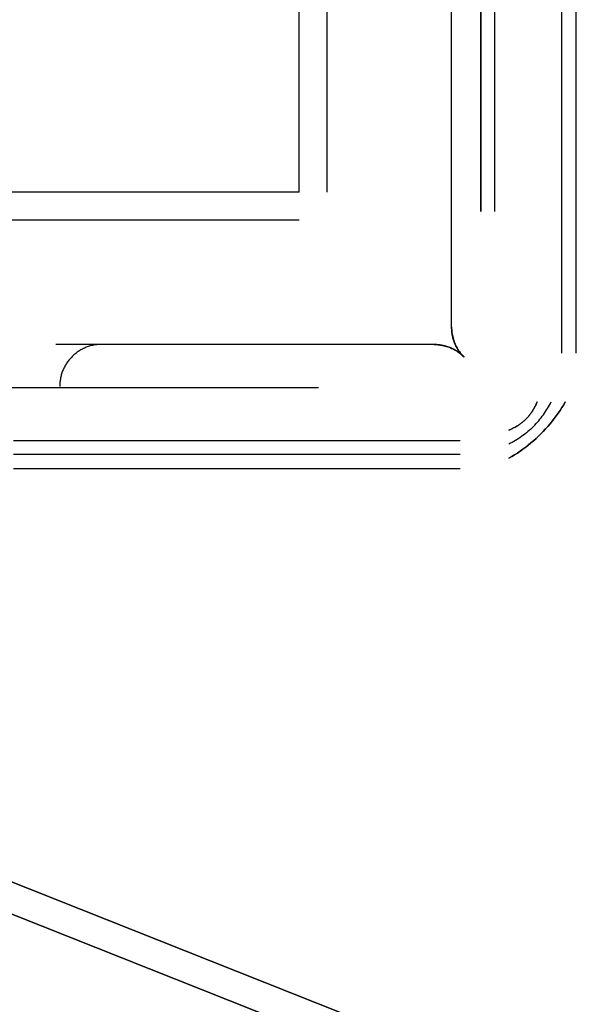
# Model space of a CAD drawing. Header units: millimetres. Extents: x -1690 to 192, y -898 to 54.
# Tile 152 of 256: x 77 to 103, y -835 to -788. Entities that reach past the tile are written whole.
import ezdxf

# ---------------------------------------------------------------- set-up
doc = ezdxf.new("R2010")
doc.units = ezdxf.units.MM
doc.header["$MEASUREMENT"] = 0
doc.layers.add('OVIDIO 186x93x72h', color=7, linetype='Continuous')

msp = doc.modelspace()

# ---------------------------------------------------------------- linework, layer by layer
at = {"layer": 'OVIDIO 186x93x72h'}
for points in [[(89.788, -795.991), (89.788, -422.092)], [(91.13, -795.991), (91.13, -422.092)], [(98.429, -733.67), (98.429, -796.919)], [(98.429, -796.919), (98.429, -733.67)], [(99.1, -796.919), (99.1, -733.67)], [(102.275, -803.656), (102.275, -782.419)], [(102.946, -782.419), (102.946, -803.656)], [(89.788, -795.991), (-749.111, -795.991)], [(89.788, -797.332), (-749.111, -797.332)], [(90.716, -805.303), (27.467, -805.303)], [(76.216, -807.807), (97.453, -807.807)], [(97.453, -808.478), (76.216, -808.478)], [(97.453, -809.149), (76.216, -809.149)]]:
    msp.add_lwpolyline(points, dxfattribs=at)
at = {"layer": 'OVIDIO 186x93x72h', "extrusion": (1, 0, 0)}
for points in [[(-796.919, 679.61), (-733.67, 679.61)], [(-733.67, 679.61), (-796.919, 679.61)], [(-803.656, 681.085), (-782.419, 681.085)], [(-792.38, 664.385), (-791.066, 667.013)], [(-796.822, 697.913), (-795.48, 697.242)], [(-801.483, 685.237), (-802.825, 685.908)], [(-802.825, 685.908), (-801.483, 685.237)], [(-804.954, 681.649), (-803.612, 680.978)], [(-804.632, 678.939), (-805.974, 679.61)], [(-805.974, 679.61), (-804.632, 678.939)], [(-808.649, 678.152), (-807.307, 680.835)], [(-807.307, 680.835), (-808.649, 678.152)], [(-807.807, 681.085), (-809.149, 678.402)], [(-807.807, 681.085), (-809.149, 678.402)], [(-809.149, 678.402), (-807.807, 681.085)]]:
    msp.add_lwpolyline(points, dxfattribs=at)
at = {"layer": 'OVIDIO 186x93x72h', "extrusion": (0.045678, -0.114881, 0.992329)}
for points in [[(-177.478, -631.044), (-177.478, -737.9)], [(-177.478, -737.9), (-177.478, -631.044)], [(-177.022, -737.9), (-177.022, -631.044)], [(-177.022, -631.044), (-177.022, -737.9)], [(-191.96, -724.153), (-191.96, -668.962)], [(-191.732, -723.936), (-191.732, -669.532)]]:
    msp.add_lwpolyline(points, dxfattribs=at)
at = {"layer": 'OVIDIO 186x93x72h', "extrusion": (-0.235702, 0.235702, 0.942809)}
for points in [[(479.016, 902.472), (479.016, 797.931)], [(482.991, 909.962), (482.991, 804.554)], [(498.412, 940.736), (498.412, 831.659)], [(497.463, 831.659), (497.463, 940.736)], [(500.309, 831.659), (500.309, 940.736)], [(501.258, 940.736), (501.258, 831.659)]]:
    msp.add_lwpolyline(points, dxfattribs=at)
at = {"layer": 'OVIDIO 186x93x72h', "extrusion": (0.276089, 0.12261, 0.953279)}
for points in [[(-765.226, 400.629), (-765.226, 428.176)], [(-765.131, 400.629), (-765.131, 427.656)]]:
    msp.add_lwpolyline(points, dxfattribs=at)
at = {"layer": 'OVIDIO 186x93x72h', "extrusion": (1, -2.56846e-05, 8.30777e-08)}
for points in [[(-784.414, 680.026), (-802.41, 680.084)], [(-802.41, 680.084), (-784.414, 680.026)], [(-802.41, 678.497), (-784.419, 678.439)], [(-784.419, 678.439), (-802.41, 678.497)]]:
    msp.add_lwpolyline(points, dxfattribs=at)
at = {"layer": 'OVIDIO 186x93x72h', "extrusion": (0, 1.53093e-05, 1)}
msp.add_lwpolyline([(97.04, -802.423), (97.041, -784.429)], dxfattribs=at)
at = {"layer": 'OVIDIO 186x93x72h', "extrusion": (0.894427, 0, 0.447214)}
for points in [[(-785.425, 603.888), (-786.017, 603.1), (-786.587, 602.294), (-787.133, 601.47), (-787.654, 600.63), (-788.149, 599.774), (-788.619, 598.905), (-789.062, 598.023), (-789.478, 597.129)], [(-789.478, 597.129), (-789.062, 598.023), (-788.619, 598.905), (-788.149, 599.774), (-787.654, 600.63), (-787.133, 601.47), (-786.587, 602.294), (-786.017, 603.1), (-785.425, 603.888)], [(-785.425, 603.888), (-786.017, 603.1), (-786.587, 602.294), (-787.133, 601.47), (-787.654, 600.63), (-788.149, 599.774), (-788.619, 598.905), (-789.062, 598.023), (-789.478, 597.129)], [(-789.478, 597.129), (-789.062, 598.023), (-788.619, 598.905), (-788.149, 599.774), (-787.654, 600.63), (-787.133, 601.47), (-786.587, 602.294), (-786.017, 603.1), (-785.425, 603.888)], [(-785.425, 603.888), (-786.017, 603.1), (-786.587, 602.294), (-787.133, 601.47), (-787.654, 600.63), (-788.149, 599.774), (-788.619, 598.905), (-789.062, 598.023), (-789.478, 597.129)], [(-801.483, 570.284), (-801.542, 570.146), (-801.598, 570.006), (-801.649, 569.863), (-801.696, 569.717), (-801.739, 569.57), (-801.778, 569.42), (-801.812, 569.269), (-801.842, 569.116), (-801.867, 568.961), (-801.887, 568.805), (-801.902, 568.648), (-801.913, 568.49), (-801.918, 568.332), (-801.918, 568.174), (-801.914, 568.015), (-801.904, 567.856), (-801.889, 567.698), (-801.869, 567.541), (-801.845, 567.384), (-801.815, 567.228), (-801.78, 567.074), (-801.741, 566.921), (-801.697, 566.771), (-801.649, 566.622), (-801.596, 566.475), (-801.539, 566.33), (-801.477, 566.189), (-801.412, 566.049), (-801.343, 565.913), (-801.27, 565.78), (-801.194, 565.65), (-801.114, 565.523), (-801.031, 565.398), (-800.943, 565.275), (-800.851, 565.155), (-800.755, 565.036), (-800.655, 564.919), (-800.55, 564.806), (-800.442, 564.694), (-800.329, 564.586), (-800.213, 564.481), (-800.093, 564.38), (-799.97, 564.281), (-799.843, 564.187), (-799.713, 564.096), (-799.581, 564.01), (-799.445, 563.927), (-799.306, 563.849), (-799.166, 563.776), (-799.023, 563.707), (-798.878, 563.642), (-798.731, 563.582), (-798.583, 563.527), (-798.433, 563.477), (-798.283, 563.432), (-798.132, 563.392), (-797.98, 563.356), (-797.827, 563.326), (-797.675, 563.3), (-797.523, 563.279), (-797.371, 563.263), (-797.219, 563.251), (-797.069, 563.245), (-796.919, 563.242)], [(-796.919, 563.242), (-797.069, 563.245), (-797.219, 563.251), (-797.371, 563.263), (-797.523, 563.279), (-797.675, 563.3), (-797.827, 563.326), (-797.98, 563.356), (-798.132, 563.392), (-798.283, 563.432), (-798.433, 563.477), (-798.583, 563.527), (-798.731, 563.582), (-798.878, 563.642), (-799.023, 563.707), (-799.166, 563.776), (-799.306, 563.849), (-799.445, 563.927), (-799.581, 564.01), (-799.713, 564.096), (-799.843, 564.187), (-799.97, 564.281), (-800.093, 564.38), (-800.213, 564.481), (-800.329, 564.586), (-800.442, 564.694), (-800.55, 564.806), (-800.655, 564.919), (-800.755, 565.036), (-800.851, 565.155), (-800.943, 565.275), (-801.031, 565.398), (-801.114, 565.523), (-801.194, 565.65), (-801.27, 565.78), (-801.343, 565.913), (-801.412, 566.049), (-801.477, 566.189), (-801.539, 566.33), (-801.596, 566.475), (-801.649, 566.622), (-801.697, 566.771), (-801.741, 566.921), (-801.78, 567.074), (-801.815, 567.228), (-801.845, 567.384), (-801.869, 567.541), (-801.889, 567.698), (-801.904, 567.856), (-801.914, 568.015), (-801.918, 568.174), (-801.918, 568.332), (-801.913, 568.49), (-801.902, 568.648), (-801.887, 568.805), (-801.867, 568.961), (-801.842, 569.116), (-801.812, 569.269), (-801.778, 569.42), (-801.739, 569.57), (-801.696, 569.717), (-801.649, 569.863), (-801.598, 570.006), (-801.542, 570.146), (-801.483, 570.284)], [(-796.919, 563.242), (-797.075, 563.245), (-797.232, 563.252), (-797.389, 563.265), (-797.546, 563.282), (-797.703, 563.304), (-797.86, 563.332), (-798.016, 563.364), (-798.171, 563.402), (-798.326, 563.444), (-798.478, 563.492), (-798.63, 563.544), (-798.779, 563.601), (-798.927, 563.663), (-799.072, 563.73), (-799.215, 563.801), (-799.355, 563.876), (-799.492, 563.955), (-799.626, 564.039), (-799.757, 564.126), (-799.885, 564.217), (-800.009, 564.311), (-800.129, 564.409), (-800.246, 564.51), (-800.359, 564.614), (-800.468, 564.72), (-800.572, 564.829), (-800.673, 564.94), (-800.77, 565.053), (-800.862, 565.169), (-800.951, 565.285), (-801.035, 565.403), (-801.114, 565.523), (-801.191, 565.644), (-801.264, 565.769), (-801.335, 565.897), (-801.402, 566.029), (-801.466, 566.163), (-801.526, 566.301), (-801.583, 566.441), (-801.636, 566.584), (-801.684, 566.729), (-801.729, 566.877), (-801.769, 567.027), (-801.804, 567.178), (-801.835, 567.332), (-801.861, 567.487), (-801.883, 567.644), (-801.899, 567.801), (-801.911, 567.96), (-801.917, 568.119), (-801.919, 568.279), (-801.915, 568.439), (-801.906, 568.599), (-801.892, 568.758), (-801.873, 568.917), (-801.849, 569.075), (-801.82, 569.232), (-801.786, 569.388), (-801.747, 569.542), (-801.703, 569.695), (-801.655, 569.845), (-801.602, 569.994), (-801.545, 570.14), (-801.483, 570.284)], [(-796.919, 563.242), (-797.069, 563.245), (-797.219, 563.251), (-797.371, 563.263), (-797.523, 563.279), (-797.675, 563.3), (-797.827, 563.326), (-797.98, 563.356), (-798.132, 563.392), (-798.283, 563.432), (-798.433, 563.477), (-798.583, 563.527), (-798.731, 563.582), (-798.878, 563.642), (-799.023, 563.707), (-799.166, 563.776), (-799.306, 563.849), (-799.445, 563.927), (-799.581, 564.01), (-799.713, 564.096), (-799.843, 564.187), (-799.97, 564.281), (-800.093, 564.38), (-800.213, 564.481), (-800.329, 564.586), (-800.442, 564.694), (-800.55, 564.806), (-800.655, 564.919), (-800.755, 565.036), (-800.851, 565.155), (-800.943, 565.275), (-801.031, 565.398), (-801.114, 565.523), (-801.194, 565.65), (-801.27, 565.78), (-801.343, 565.913), (-801.412, 566.049), (-801.477, 566.189), (-801.539, 566.33), (-801.596, 566.475), (-801.649, 566.622), (-801.697, 566.771), (-801.741, 566.921), (-801.78, 567.074), (-801.815, 567.228), (-801.845, 567.384), (-801.869, 567.541), (-801.889, 567.698), (-801.904, 567.856), (-801.914, 568.015), (-801.918, 568.174), (-801.918, 568.332), (-801.913, 568.49), (-801.902, 568.648), (-801.887, 568.805), (-801.867, 568.961), (-801.842, 569.116), (-801.812, 569.269), (-801.778, 569.42), (-801.739, 569.57), (-801.696, 569.717), (-801.649, 569.863), (-801.598, 570.006), (-801.542, 570.146), (-801.483, 570.284)], [(-801.483, 570.284), (-801.542, 570.146), (-801.598, 570.006), (-801.649, 569.863), (-801.696, 569.717), (-801.739, 569.57), (-801.778, 569.42), (-801.812, 569.269), (-801.842, 569.116), (-801.867, 568.961), (-801.887, 568.805), (-801.902, 568.648), (-801.913, 568.49), (-801.918, 568.332), (-801.918, 568.174), (-801.914, 568.015), (-801.904, 567.856), (-801.889, 567.698), (-801.869, 567.541), (-801.845, 567.384), (-801.815, 567.228), (-801.78, 567.074), (-801.741, 566.921), (-801.697, 566.771), (-801.649, 566.622), (-801.596, 566.475), (-801.539, 566.33), (-801.477, 566.189), (-801.412, 566.049), (-801.343, 565.913), (-801.27, 565.78), (-801.194, 565.65), (-801.114, 565.523), (-801.031, 565.398), (-800.943, 565.275), (-800.851, 565.155), (-800.755, 565.036), (-800.655, 564.919), (-800.55, 564.806), (-800.442, 564.694), (-800.329, 564.586), (-800.213, 564.481), (-800.093, 564.38), (-799.97, 564.281), (-799.843, 564.187), (-799.713, 564.096), (-799.581, 564.01), (-799.445, 563.927), (-799.306, 563.849), (-799.166, 563.776), (-799.023, 563.707), (-798.878, 563.642), (-798.731, 563.582), (-798.583, 563.527), (-798.433, 563.477), (-798.283, 563.432), (-798.132, 563.392), (-797.98, 563.356), (-797.827, 563.326), (-797.675, 563.3), (-797.523, 563.279), (-797.371, 563.263), (-797.219, 563.251), (-797.069, 563.245), (-796.919, 563.242)]]:
    msp.add_lwpolyline(points, dxfattribs=at)
at = {"layer": 'OVIDIO 186x93x72h', "extrusion": (0, 0.894427, -0.447214)}
for points in [[(-79.222, 288.064), (-79.815, 287.276), (-80.384, 286.47), (-80.93, 285.646), (-81.451, 284.806), (-81.946, 283.951), (-82.416, 283.082), (-82.859, 282.199), (-83.275, 281.305)], [(-83.275, 281.305), (-82.859, 282.199), (-82.416, 283.082), (-81.946, 283.951), (-81.451, 284.806), (-80.93, 285.646), (-80.384, 286.47), (-79.815, 287.276), (-79.222, 288.064)], [(-79.222, 288.064), (-79.815, 287.276), (-80.384, 286.47), (-80.93, 285.646), (-81.451, 284.806), (-81.946, 283.951), (-82.416, 283.082), (-82.859, 282.199), (-83.275, 281.305)], [(-79.222, 288.064), (-79.815, 287.276), (-80.384, 286.47), (-80.93, 285.646), (-81.451, 284.806), (-81.946, 283.951), (-82.416, 283.082), (-82.859, 282.199), (-83.275, 281.305)], [(-83.275, 281.305), (-82.859, 282.199), (-82.416, 283.082), (-81.946, 283.951), (-81.451, 284.806), (-80.93, 285.646), (-80.384, 286.47), (-79.815, 287.276), (-79.222, 288.064)], [(-95.28, 254.46), (-95.339, 254.323), (-95.395, 254.182), (-95.446, 254.039), (-95.493, 253.894), (-95.537, 253.746), (-95.575, 253.597), (-95.61, 253.445), (-95.639, 253.292), (-95.664, 253.137), (-95.684, 252.982), (-95.7, 252.825), (-95.71, 252.667), (-95.715, 252.509), (-95.716, 252.35), (-95.711, 252.191), (-95.701, 252.033), (-95.686, 251.875), (-95.667, 251.717), (-95.642, 251.56), (-95.612, 251.405), (-95.578, 251.251), (-95.538, 251.098), (-95.494, 250.947), (-95.446, 250.798), (-95.393, 250.651), (-95.336, 250.507), (-95.275, 250.365), (-95.209, 250.226), (-95.14, 250.09), (-95.067, 249.956), (-94.991, 249.826), (-94.912, 249.699), (-94.828, 249.575), (-94.741, 249.452), (-94.649, 249.331), (-94.552, 249.212), (-94.452, 249.096), (-94.348, 248.982), (-94.239, 248.871), (-94.127, 248.763), (-94.01, 248.658), (-93.891, 248.556), (-93.767, 248.458), (-93.641, 248.363), (-93.511, 248.273), (-93.378, 248.186), (-93.242, 248.104), (-93.104, 248.026), (-92.963, 247.952), (-92.82, 247.883), (-92.675, 247.819), (-92.528, 247.759), (-92.38, 247.704), (-92.231, 247.654), (-92.08, 247.609), (-91.929, 247.568), (-91.777, 247.533), (-91.625, 247.502), (-91.472, 247.476), (-91.32, 247.456), (-91.168, 247.439), (-91.016, 247.428), (-90.866, 247.421), (-90.716, 247.419)], [(-90.716, 247.419), (-90.866, 247.421), (-91.016, 247.428), (-91.168, 247.439), (-91.32, 247.456), (-91.472, 247.476), (-91.625, 247.502), (-91.777, 247.533), (-91.929, 247.568), (-92.08, 247.609), (-92.231, 247.654), (-92.38, 247.704), (-92.528, 247.759), (-92.675, 247.819), (-92.82, 247.883), (-92.963, 247.952), (-93.104, 248.026), (-93.242, 248.104), (-93.378, 248.186), (-93.511, 248.273), (-93.641, 248.363), (-93.767, 248.458), (-93.891, 248.556), (-94.01, 248.658), (-94.127, 248.763), (-94.239, 248.871), (-94.348, 248.982), (-94.452, 249.096), (-94.552, 249.212), (-94.649, 249.331), (-94.741, 249.452), (-94.828, 249.575), (-94.912, 249.699), (-94.991, 249.826), (-95.067, 249.956), (-95.14, 250.09), (-95.209, 250.226), (-95.275, 250.365), (-95.336, 250.507), (-95.393, 250.651), (-95.446, 250.798), (-95.494, 250.947), (-95.538, 251.098), (-95.578, 251.251), (-95.612, 251.405), (-95.642, 251.56), (-95.667, 251.717), (-95.686, 251.875), (-95.701, 252.033), (-95.711, 252.191), (-95.716, 252.35), (-95.715, 252.509), (-95.71, 252.667), (-95.7, 252.825), (-95.684, 252.982), (-95.664, 253.137), (-95.639, 253.292), (-95.61, 253.445), (-95.575, 253.597), (-95.537, 253.746), (-95.493, 253.894), (-95.446, 254.039), (-95.395, 254.182), (-95.339, 254.323), (-95.28, 254.46)], [(-90.716, 247.419), (-90.872, 247.421), (-91.029, 247.429), (-91.186, 247.441), (-91.343, 247.458), (-91.5, 247.481), (-91.657, 247.508), (-91.813, 247.541), (-91.969, 247.578), (-92.123, 247.621), (-92.276, 247.668), (-92.427, 247.721), (-92.576, 247.778), (-92.724, 247.84), (-92.869, 247.906), (-93.012, 247.977), (-93.152, 248.052), (-93.289, 248.132), (-93.423, 248.215), (-93.554, 248.303), (-93.682, 248.394), (-93.806, 248.488), (-93.926, 248.586), (-94.043, 248.687), (-94.156, 248.79), (-94.265, 248.897), (-94.37, 249.006), (-94.47, 249.117), (-94.567, 249.23), (-94.66, 249.345), (-94.748, 249.462), (-94.832, 249.58), (-94.912, 249.699), (-94.988, 249.821), (-95.062, 249.946), (-95.132, 250.074), (-95.199, 250.205), (-95.263, 250.34), (-95.324, 250.477), (-95.38, 250.617), (-95.433, 250.76), (-95.481, 250.905), (-95.526, 251.053), (-95.566, 251.203), (-95.601, 251.355), (-95.632, 251.509), (-95.659, 251.664), (-95.68, 251.82), (-95.697, 251.978), (-95.708, 252.137), (-95.715, 252.296), (-95.716, 252.455), (-95.712, 252.615), (-95.703, 252.775), (-95.689, 252.935), (-95.67, 253.093), (-95.646, 253.252), (-95.617, 253.409), (-95.583, 253.564), (-95.544, 253.719), (-95.5, 253.871), (-95.452, 254.022), (-95.399, 254.17), (-95.342, 254.317), (-95.28, 254.46)], [(-90.716, 247.419), (-90.866, 247.421), (-91.016, 247.428), (-91.168, 247.439), (-91.32, 247.456), (-91.472, 247.476), (-91.625, 247.502), (-91.777, 247.533), (-91.929, 247.568), (-92.08, 247.609), (-92.231, 247.654), (-92.38, 247.704), (-92.528, 247.759), (-92.675, 247.819), (-92.82, 247.883), (-92.963, 247.952), (-93.104, 248.026), (-93.242, 248.104), (-93.378, 248.186), (-93.511, 248.273), (-93.641, 248.363), (-93.767, 248.458), (-93.891, 248.556), (-94.01, 248.658), (-94.127, 248.763), (-94.239, 248.871), (-94.348, 248.982), (-94.452, 249.096), (-94.552, 249.212), (-94.649, 249.331), (-94.741, 249.452), (-94.828, 249.575), (-94.912, 249.699), (-94.991, 249.826), (-95.067, 249.956), (-95.14, 250.09), (-95.209, 250.226), (-95.275, 250.365), (-95.336, 250.507), (-95.393, 250.651), (-95.446, 250.798), (-95.494, 250.947), (-95.538, 251.098), (-95.578, 251.251), (-95.612, 251.405), (-95.642, 251.56), (-95.667, 251.717), (-95.686, 251.875), (-95.701, 252.033), (-95.711, 252.191), (-95.716, 252.35), (-95.715, 252.509), (-95.71, 252.667), (-95.7, 252.825), (-95.684, 252.982), (-95.664, 253.137), (-95.639, 253.292), (-95.61, 253.445), (-95.575, 253.597), (-95.537, 253.746), (-95.493, 253.894), (-95.446, 254.039), (-95.395, 254.182), (-95.339, 254.323), (-95.28, 254.46)], [(-95.28, 254.46), (-95.339, 254.323), (-95.395, 254.182), (-95.446, 254.039), (-95.493, 253.894), (-95.537, 253.746), (-95.575, 253.597), (-95.61, 253.445), (-95.639, 253.292), (-95.664, 253.137), (-95.684, 252.982), (-95.7, 252.825), (-95.71, 252.667), (-95.715, 252.509), (-95.716, 252.35), (-95.711, 252.191), (-95.701, 252.033), (-95.686, 251.875), (-95.667, 251.717), (-95.642, 251.56), (-95.612, 251.405), (-95.578, 251.251), (-95.538, 251.098), (-95.494, 250.947), (-95.446, 250.798), (-95.393, 250.651), (-95.336, 250.507), (-95.275, 250.365), (-95.209, 250.226), (-95.14, 250.09), (-95.067, 249.956), (-94.991, 249.826), (-94.912, 249.699), (-94.828, 249.575), (-94.741, 249.452), (-94.649, 249.331), (-94.552, 249.212), (-94.452, 249.096), (-94.348, 248.982), (-94.239, 248.871), (-94.127, 248.763), (-94.01, 248.658), (-93.891, 248.556), (-93.767, 248.458), (-93.641, 248.363), (-93.511, 248.273), (-93.378, 248.186), (-93.242, 248.104), (-93.104, 248.026), (-92.963, 247.952), (-92.82, 247.883), (-92.675, 247.819), (-92.528, 247.759), (-92.38, 247.704), (-92.231, 247.654), (-92.08, 247.609), (-91.929, 247.568), (-91.777, 247.533), (-91.625, 247.502), (-91.472, 247.476), (-91.32, 247.456), (-91.168, 247.439), (-91.016, 247.428), (-90.866, 247.421), (-90.716, 247.419)]]:
    msp.add_lwpolyline(points, dxfattribs=at)
at = {"layer": 'OVIDIO 186x93x72h', "extrusion": (0, 1, 0)}
for points in [[(-99.39, 667.013), (-100.704, 664.385)], [(-101.605, 681.085), (-102.946, 678.402)], [(-90.619, 697.913), (-89.278, 697.242)], [(-98.429, 678.939), (-99.771, 679.61)], [(-99.771, 679.61), (-98.429, 678.939)], [(-96.622, 685.908), (-95.28, 685.237)], [(-95.28, 685.237), (-96.622, 685.908)], [(-97.41, 680.978), (-98.751, 681.649)], [(-102.946, 678.402), (-101.605, 681.085)], [(-101.605, 681.085), (-102.946, 678.402)], [(-27.467, 678.939), (-90.716, 678.939)], [(-90.716, 678.939), (-27.467, 678.939)], [(-90.716, 679.61), (-27.467, 679.61)], [(-27.467, 679.61), (-90.716, 679.61)], [(-101.104, 680.835), (-102.446, 678.152)], [(-101.104, 680.835), (-101.572, 679.9)], [(-102.446, 678.152), (-101.104, 680.835)]]:
    msp.add_lwpolyline(points, dxfattribs=at)
at = {"layer": 'OVIDIO 186x93x72h', "extrusion": (-3.84673e-08, 1, -1.92337e-08)}
for points in [[(-84.616, 709.919), (-83.275, 709.248)], [(-83.275, 709.248), (-84.616, 709.919)]]:
    msp.add_lwpolyline(points, dxfattribs=at)
at = {"layer": 'OVIDIO 186x93x72h', "extrusion": (0.912871, 0.182574, 0.365148)}
for points in [[(-790.478, 686.992), (-804.605, 661.2)], [(-804.605, 661.2), (-790.478, 686.992)], [(-790.478, 686.992), (-804.605, 661.2)], [(-804.605, 661.2), (-790.478, 686.992)], [(-804.868, 661.344), (-790.741, 687.136)], [(-790.741, 687.136), (-804.868, 661.344)], [(-805.263, 661.561), (-791.136, 687.353)]]:
    msp.add_lwpolyline(points, dxfattribs=at)
at = {"layer": 'OVIDIO 186x93x72h', "extrusion": (1, -3.83166e-08, 1.91583e-08)}
for points in [[(-790.819, 709.919), (-789.478, 709.248)], [(-789.478, 709.248), (-790.819, 709.919)]]:
    msp.add_lwpolyline(points, dxfattribs=at)
at = {"layer": 'OVIDIO 186x93x72h', "extrusion": (0.182574, 0.912871, -0.365148)}
for points in [[(-251.272, 358.127), (-237.145, 383.919)], [(-250.877, 357.911), (-236.75, 383.703)], [(-236.75, 383.703), (-250.877, 357.911)]]:
    msp.add_lwpolyline(points, dxfattribs=at)
at = {"layer": 'OVIDIO 186x93x72h', "extrusion": (0, 1, -1.53089e-05)}
for points in [[(-97.041, 680.043), (-97.041, 678.456)], [(-97.04, 680.072), (-97.04, 678.485)], [(-97.04, 678.485), (-97.04, 680.072)]]:
    msp.add_lwpolyline(points, dxfattribs=at)
at = {"layer": 'OVIDIO 186x93x72h', "extrusion": (1.54873e-05, 1.53089e-05, 1)}
msp.add_lwpolyline([(97.03, -802.423), (97.03, -802.471), (97.032, -802.519), (97.035, -802.568), (97.039, -802.616), (97.045, -802.665), (97.051, -802.714), (97.059, -802.763), (97.068, -802.811), (97.078, -802.86), (97.09, -802.908), (97.102, -802.956), (97.116, -803.004), (97.131, -803.052), (97.148, -803.099), (97.165, -803.146), (97.184, -803.192), (97.204, -803.238), (97.225, -803.283), (97.247, -803.328), (97.27, -803.372), (97.294, -803.416), (97.319, -803.459), (97.346, -803.501), (97.373, -803.543), (97.401, -803.583), (97.43, -803.623), (97.46, -803.662), (97.491, -803.7), (97.523, -803.737), (97.555, -803.773), (97.588, -803.809), (97.622, -803.843)], dxfattribs=at)
at = {"layer": 'OVIDIO 186x93x72h', "extrusion": (-0.003049, -0.326394, 0.945229)}
for points in [[(83.734, -538.695), (83.735, -538.648), (83.736, -538.601), (83.738, -538.553), (83.741, -538.505), (83.745, -538.457), (83.75, -538.408), (83.757, -538.359), (83.764, -538.31), (83.773, -538.261), (83.783, -538.211), (83.794, -538.162), (83.806, -538.112), (83.819, -538.063), (83.834, -538.013), (83.85, -537.964), (83.867, -537.915), (83.886, -537.866), (83.905, -537.817), (83.926, -537.769), (83.948, -537.721), (83.972, -537.674), (83.996, -537.627), (84.022, -537.58), (84.049, -537.534), (84.077, -537.489), (84.106, -537.444), (84.137, -537.4), (84.169, -537.357), (84.201, -537.315), (84.235, -537.273), (84.27, -537.233), (84.305, -537.193), (84.342, -537.155), (84.38, -537.117), (84.418, -537.081), (84.458, -537.045), (84.498, -537.011), (84.539, -536.978), (84.58, -536.946), (84.622, -536.915), (84.665, -536.886), (84.709, -536.858), (84.753, -536.831), (84.797, -536.805), (84.842, -536.781), (84.887, -536.758), (84.933, -536.736), (84.979, -536.715), (85.025, -536.696), (85.071, -536.678), (85.117, -536.662), (85.164, -536.647), (85.21, -536.633), (85.257, -536.62), (85.303, -536.609), (85.35, -536.599), (85.396, -536.59), (85.442, -536.582), (85.488, -536.575), (85.534, -536.57), (85.579, -536.566), (85.624, -536.563), (85.669, -536.561), (85.713, -536.56)], [(85.713, -536.56), (85.669, -536.561), (85.624, -536.563), (85.579, -536.566), (85.534, -536.57), (85.488, -536.575), (85.442, -536.582), (85.396, -536.59), (85.35, -536.599), (85.303, -536.609), (85.257, -536.62), (85.21, -536.633), (85.164, -536.647), (85.117, -536.662), (85.071, -536.678), (85.025, -536.696), (84.979, -536.715), (84.933, -536.736), (84.887, -536.758), (84.842, -536.781), (84.797, -536.805), (84.753, -536.831), (84.709, -536.858), (84.665, -536.886), (84.622, -536.915), (84.58, -536.946), (84.539, -536.978), (84.498, -537.011), (84.458, -537.045), (84.418, -537.081), (84.38, -537.117), (84.342, -537.155), (84.305, -537.193), (84.27, -537.233), (84.235, -537.273), (84.201, -537.315), (84.169, -537.357), (84.137, -537.4), (84.106, -537.444), (84.077, -537.489), (84.049, -537.534), (84.022, -537.58), (83.996, -537.627), (83.972, -537.674), (83.948, -537.721), (83.926, -537.769), (83.905, -537.817), (83.886, -537.866), (83.867, -537.915), (83.85, -537.964), (83.834, -538.013), (83.819, -538.063), (83.806, -538.112), (83.794, -538.162), (83.783, -538.211), (83.773, -538.261), (83.764, -538.31), (83.757, -538.359), (83.75, -538.408), (83.745, -538.457), (83.741, -538.505), (83.738, -538.553), (83.736, -538.601), (83.735, -538.648), (83.734, -538.695)], [(85.719, -537.077), (85.674, -537.078), (85.629, -537.08), (85.584, -537.084), (85.539, -537.088), (85.493, -537.093), (85.447, -537.1), (85.401, -537.107), (85.355, -537.116), (85.309, -537.127), (85.262, -537.138), (85.216, -537.151), (85.169, -537.165), (85.123, -537.18), (85.076, -537.196), (85.03, -537.214), (84.984, -537.233), (84.938, -537.254), (84.892, -537.276), (84.847, -537.299), (84.802, -537.323), (84.758, -537.349), (84.714, -537.376), (84.67, -537.404), (84.628, -537.433), (84.585, -537.464), (84.544, -537.496), (84.503, -537.529), (84.463, -537.563), (84.423, -537.599), (84.385, -537.635), (84.347, -537.673), (84.311, -537.711), (84.275, -537.751), (84.24, -537.791), (84.206, -537.833), (84.174, -537.875), (84.142, -537.918), (84.112, -537.962), (84.082, -538.007), (84.054, -538.052), (84.027, -538.098), (84.001, -538.145), (83.977, -538.192), (83.953, -538.239), (83.931, -538.287), (83.91, -538.335), (83.891, -538.384), (83.872, -538.433), (83.855, -538.482), (83.839, -538.531), (83.825, -538.581), (83.811, -538.63), (83.799, -538.68), (83.788, -538.729), (83.778, -538.778), (83.769, -538.828), (83.762, -538.877), (83.755, -538.926), (83.75, -538.974), (83.746, -539.023), (83.743, -539.071), (83.741, -539.119), (83.74, -539.166), (83.74, -539.213)], [(83.74, -539.213), (83.74, -539.166), (83.741, -539.119), (83.743, -539.071), (83.746, -539.023), (83.75, -538.974), (83.755, -538.926), (83.762, -538.877), (83.769, -538.828), (83.778, -538.778), (83.788, -538.729), (83.799, -538.68), (83.811, -538.63), (83.825, -538.581), (83.839, -538.531), (83.855, -538.482), (83.872, -538.433), (83.891, -538.384), (83.91, -538.335), (83.931, -538.287), (83.953, -538.239), (83.977, -538.192), (84.001, -538.145), (84.027, -538.098), (84.054, -538.052), (84.082, -538.007), (84.112, -537.962), (84.142, -537.918), (84.174, -537.875), (84.206, -537.833), (84.24, -537.791), (84.275, -537.751), (84.311, -537.711), (84.347, -537.673), (84.385, -537.635), (84.423, -537.599), (84.463, -537.563), (84.503, -537.529), (84.544, -537.496), (84.585, -537.464), (84.628, -537.433), (84.67, -537.404), (84.714, -537.376), (84.758, -537.349), (84.802, -537.323), (84.847, -537.299), (84.892, -537.276), (84.938, -537.254), (84.984, -537.233), (85.03, -537.214), (85.076, -537.196), (85.123, -537.18), (85.169, -537.165), (85.216, -537.151), (85.262, -537.138), (85.309, -537.127), (85.355, -537.116), (85.401, -537.107), (85.447, -537.1), (85.493, -537.093), (85.539, -537.088), (85.584, -537.084), (85.629, -537.08), (85.674, -537.078), (85.719, -537.077)]]:
    msp.add_lwpolyline(points, dxfattribs=at)
at = {"layer": 'OVIDIO 186x93x72h', "extrusion": (-0.003235, -1.55701e-05, 0.999995)}
msp.add_lwpolyline([(80.413, -803.233), (80.363, -803.234), (80.313, -803.236), (80.262, -803.239), (80.212, -803.243), (80.162, -803.249), (80.112, -803.256), (80.063, -803.264), (80.013, -803.273), (79.964, -803.284), (79.915, -803.296), (79.866, -803.309), (79.818, -803.324), (79.771, -803.339), (79.723, -803.356), (79.677, -803.373), (79.631, -803.392), (79.585, -803.412), (79.541, -803.433), (79.496, -803.455), (79.453, -803.478), (79.411, -803.502), (79.369, -803.527), (79.328, -803.553), (79.288, -803.58), (79.248, -803.607), (79.21, -803.635), (79.172, -803.664), (79.136, -803.694), (79.1, -803.724), (79.065, -803.755), (79.031, -803.787), (78.999, -803.819), (78.967, -803.852), (78.935, -803.886), (78.904, -803.92), (78.874, -803.956), (78.844, -803.993), (78.815, -804.03), (78.787, -804.068), (78.759, -804.108), (78.733, -804.148), (78.707, -804.189), (78.682, -804.231), (78.658, -804.273), (78.635, -804.317), (78.613, -804.361), (78.592, -804.406), (78.572, -804.451), (78.553, -804.497), (78.535, -804.544), (78.519, -804.591), (78.503, -804.639), (78.489, -804.687), (78.476, -804.735), (78.464, -804.784), (78.453, -804.833), (78.444, -804.883), (78.436, -804.933), (78.429, -804.983), (78.423, -805.033), (78.419, -805.083), (78.415, -805.133), (78.414, -805.183), (78.413, -805.233)], dxfattribs=at)
at = {"layer": 'OVIDIO 186x93x72h', "extrusion": (-0.12261, -0.276089, 0.953279)}
for points in [[(406.434, -487.873), (406.434, -460.326)], [(406.339, -487.873), (406.339, -460.846)]]:
    msp.add_lwpolyline(points, dxfattribs=at)
at = {"layer": 'OVIDIO 186x93x72h', "extrusion": (-2.56846e-05, 1, -8.30777e-08)}
for points in [[(-78.193, 680.026), (-96.189, 680.084)], [(-96.189, 680.084), (-78.193, 680.026)], [(-96.189, 678.497), (-78.198, 678.439)], [(-78.198, 678.439), (-96.189, 678.497)]]:
    msp.add_lwpolyline(points, dxfattribs=at)
at = {"layer": 'OVIDIO 186x93x72h', "extrusion": (-5.0362e-08, 1, 1.55701e-05)}
for points in [[(-78.214, 680.038), (-78.219, 678.451)], [(-78.219, 678.451), (-78.214, 680.038)]]:
    msp.add_lwpolyline(points, dxfattribs=at)
at = {"layer": 'OVIDIO 186x93x72h', "extrusion": (-1.53093e-05, 0, 1)}
msp.add_lwpolyline([(96.22, -803.243), (78.227, -803.244)], dxfattribs=at)
at = {"layer": 'OVIDIO 186x93x72h', "extrusion": (1, 0, 1.53089e-05)}
for points in [[(-803.243, 680.053), (-803.243, 678.466)], [(-803.243, 678.495), (-803.243, 680.082)], [(-803.243, 680.082), (-803.243, 678.495)]]:
    msp.add_lwpolyline(points, dxfattribs=at)
at = {"layer": 'OVIDIO 186x93x72h', "extrusion": (-1.53089e-05, -1.54874e-05, 1)}
msp.add_lwpolyline([(96.22, -803.233), (96.268, -803.233), (96.316, -803.235), (96.365, -803.238), (96.414, -803.242), (96.462, -803.247), (96.511, -803.254), (96.56, -803.262), (96.608, -803.271), (96.657, -803.281), (96.705, -803.292), (96.753, -803.305), (96.801, -803.319), (96.849, -803.334), (96.896, -803.35), (96.943, -803.368), (96.989, -803.387), (97.035, -803.406), (97.081, -803.427), (97.125, -803.449), (97.17, -803.473), (97.213, -803.497), (97.256, -803.522), (97.298, -803.548), (97.34, -803.576), (97.38, -803.604), (97.42, -803.633), (97.459, -803.663), (97.497, -803.694), (97.534, -803.725), (97.571, -803.758), (97.606, -803.791), (97.64, -803.825)], dxfattribs=at)
at = {"layer": 'OVIDIO 186x93x72h', "extrusion": (-5.03618e-08, 1, 1.557e-05)}
msp.add_lwpolyline([(-76.8, 679.831), (-76.805, 678.244)], dxfattribs=at)
at = {"layer": 'OVIDIO 186x93x72h', "extrusion": (0, 1, 3.86756e-05)}
for points in [[(-97.631, 679.915), (-97.631, 678.328)], [(-97.631, 678.328), (-97.631, 679.915)]]:
    msp.add_lwpolyline(points, dxfattribs=at)
at = {"layer": 'OVIDIO 186x93x72h', "extrusion": (0.166244, -0.166244, 0.97197)}
for points in [[(-499.361, -491.758), (-499.361, -460.095)], [(-499.361, -490.953), (-499.361, -459.722)], [(-499.361, -459.722), (-499.361, -490.953)], [(-499.361, -460.095), (-499.361, -491.758)]]:
    msp.add_lwpolyline(points, dxfattribs=at)
at = {"layer": 'OVIDIO 186x93x72h', "extrusion": (-0.447214, 0, 0.894427)}
for points in [[(805.966, 394.909), (805.832, 394.976), (805.697, 395.038), (805.559, 395.096), (805.419, 395.151), (805.278, 395.201), (805.135, 395.247), (804.99, 395.289), (804.844, 395.327), (804.697, 395.36), (804.55, 395.389), (804.401, 395.413), (804.252, 395.433), (804.103, 395.449), (803.954, 395.46), (803.805, 395.466), (803.656, 395.469)], [(805.966, 394.909), (805.832, 394.976), (805.697, 395.038), (805.559, 395.096), (805.419, 395.151), (805.278, 395.201), (805.135, 395.247), (804.99, 395.289), (804.844, 395.327), (804.697, 395.36), (804.55, 395.389), (804.401, 395.413), (804.252, 395.433), (804.103, 395.449), (803.954, 395.46), (803.805, 395.466), (803.656, 395.469)], [(803.656, 395.469), (803.805, 395.466), (803.954, 395.46), (804.103, 395.449), (804.252, 395.433), (804.401, 395.413), (804.55, 395.389), (804.697, 395.36), (804.844, 395.327), (804.99, 395.289), (805.135, 395.247), (805.278, 395.201), (805.419, 395.151), (805.559, 395.096), (805.697, 395.038), (805.832, 394.976), (805.966, 394.909)]]:
    msp.add_lwpolyline(points, dxfattribs=at)
at = {"layer": 'OVIDIO 186x93x72h', "extrusion": (0.057166, 0.971825, -0.228665)}
for points in [[(-147.781, 479.895), (-148.528, 476.989)], [(-147.781, 479.895), (-148.528, 476.989)], [(-148.528, 476.989), (-147.781, 479.895)]]:
    msp.add_lwpolyline(points, dxfattribs=at)
at = {"layer": 'OVIDIO 186x93x72h', "extrusion": (0.971825, 0.057166, 0.228665)}
msp.add_lwpolyline([(-811.295, 650.583), (-812.043, 647.677)], dxfattribs=at)
at = {"layer": 'OVIDIO 186x93x72h', "extrusion": (0.114881, -0.045678, 0.992329)}
for points in [[(-739.678, -238.767), (-739.678, -345.623)], [(-739.678, -345.623), (-739.678, -238.767)], [(-740.135, -238.767), (-740.135, -345.623)], [(-740.135, -345.623), (-740.135, -238.767)], [(-725.196, -331.876), (-725.196, -276.685)], [(-725.424, -331.659), (-725.424, -277.255)], [(-741.279, -239.42), (-741.279, -348.336)], [(-741.966, -239.421), (-741.966, -348.336)]]:
    msp.add_lwpolyline(points, dxfattribs=at)
at = {"layer": 'OVIDIO 186x93x72h', "extrusion": (0, 0.447214, 0.894427)}
for points in [[(-97.453, 1027.116), (-97.602, 1027.113), (-97.751, 1027.107), (-97.9, 1027.096), (-98.049, 1027.08), (-98.198, 1027.06), (-98.347, 1027.036), (-98.495, 1027.007), (-98.641, 1026.974), (-98.787, 1026.936), (-98.932, 1026.894), (-99.075, 1026.848), (-99.217, 1026.798), (-99.356, 1026.743), (-99.494, 1026.685), (-99.63, 1026.623), (-99.763, 1026.556)], [(-99.763, 1026.556), (-99.63, 1026.623), (-99.494, 1026.685), (-99.356, 1026.743), (-99.217, 1026.798), (-99.075, 1026.848), (-98.932, 1026.894), (-98.787, 1026.936), (-98.641, 1026.974), (-98.495, 1027.007), (-98.347, 1027.036), (-98.198, 1027.06), (-98.049, 1027.08), (-97.9, 1027.096), (-97.751, 1027.107), (-97.602, 1027.113), (-97.453, 1027.116)], [(-99.763, 1026.556), (-99.63, 1026.623), (-99.494, 1026.685), (-99.356, 1026.743), (-99.217, 1026.798), (-99.075, 1026.848), (-98.932, 1026.894), (-98.787, 1026.936), (-98.641, 1026.974), (-98.495, 1027.007), (-98.347, 1027.036), (-98.198, 1027.06), (-98.049, 1027.08), (-97.9, 1027.096), (-97.751, 1027.107), (-97.602, 1027.113), (-97.453, 1027.116)]]:
    msp.add_lwpolyline(points, dxfattribs=at)
at = {"layer": 'OVIDIO 186x93x72h', "extrusion": (-0.202852, 0.108979, 0.973126)}
for points in [[(701.612, 553.598), (701.612, 714.254)], [(701.612, 714.254), (701.612, 553.598)], [(701.907, 714.254), (701.907, 553.598)], [(702.202, 553.598), (702.202, 714.254)], [(702.202, 714.254), (702.202, 553.598)]]:
    msp.add_lwpolyline(points, dxfattribs=at)
at = {"layer": 'OVIDIO 186x93x72h', "extrusion": (-0.202871, 0.108992, 0.973121)}
for points in [[(699.773, 630.5), (699.773, 573.119)], [(699.773, 573.119), (699.773, 630.5)]]:
    msp.add_lwpolyline(points, dxfattribs=at)
at = {"layer": 'OVIDIO 186x93x72h', "extrusion": (-0.202866, 0.108989, 0.973122)}
for points in [[(700.486, 573.114), (700.486, 630.495)], [(701.199, 573.114), (701.199, 630.495)], [(701.199, 630.495), (701.199, 573.114)]]:
    msp.add_lwpolyline(points, dxfattribs=at)
at = {"layer": 'OVIDIO 186x93x72h', "extrusion": (-0.046296, 0.021464, 0.998697)}
for points in [[(724.482, 433.114), (724.482, 534.419)], [(725.968, 434.082), (725.968, 534.594)]]:
    msp.add_lwpolyline(points, dxfattribs=at)
at = {"layer": 'OVIDIO 186x93x72h', "extrusion": (0.922113, -0.366639, -0.123629)}
for points in [[(-739.678, 711.825), (-739.749, 711.803), (-739.82, 711.783), (-739.892, 711.765), (-739.965, 711.748), (-740.038, 711.734), (-740.112, 711.721), (-740.186, 711.71), (-740.261, 711.7), (-740.335, 711.693), (-740.41, 711.688), (-740.485, 711.684), (-740.56, 711.682), (-740.635, 711.682), (-740.71, 711.685), (-740.785, 711.688), (-740.859, 711.694), (-740.933, 711.702), (-741.007, 711.711), (-741.08, 711.722), (-741.153, 711.735), (-741.225, 711.75), (-741.297, 711.766), (-741.368, 711.784), (-741.438, 711.804), (-741.507, 711.825), (-741.576, 711.848), (-741.643, 711.873), (-741.71, 711.899), (-741.775, 711.926), (-741.84, 711.954), (-741.904, 711.984), (-741.966, 712.016), (-742.028, 712.048), (-742.089, 712.083), (-742.15, 712.119), (-742.21, 712.157), (-742.27, 712.196), (-742.329, 712.237), (-742.387, 712.279), (-742.445, 712.323), (-742.502, 712.369), (-742.557, 712.416), (-742.612, 712.465), (-742.666, 712.515), (-742.719, 712.567), (-742.77, 712.62), (-742.821, 712.675), (-742.87, 712.731), (-742.918, 712.788), (-742.964, 712.847), (-743.009, 712.907), (-743.053, 712.968), (-743.095, 713.03), (-743.136, 713.093), (-743.175, 713.157), (-743.212, 713.222), (-743.248, 713.288), (-743.282, 713.355), (-743.314, 713.422), (-743.344, 713.491), (-743.373, 713.559), (-743.4, 713.629), (-743.425, 713.699), (-743.449, 713.769)], [(-740.135, 713.253), (-740.171, 713.242), (-740.208, 713.232), (-740.245, 713.223), (-740.282, 713.214), (-740.32, 713.207), (-740.357, 713.201), (-740.395, 713.195), (-740.433, 713.191), (-740.471, 713.187), (-740.509, 713.184), (-740.546, 713.183), (-740.584, 713.182), (-740.622, 713.182), (-740.66, 713.184), (-740.697, 713.186), (-740.734, 713.189), (-740.771, 713.193), (-740.808, 713.198), (-740.844, 713.204), (-740.88, 713.21), (-740.916, 713.218), (-740.951, 713.226), (-740.986, 713.235), (-741.021, 713.245), (-741.055, 713.256), (-741.088, 713.267), (-741.121, 713.279), (-741.154, 713.292), (-741.186, 713.305), (-741.217, 713.319), (-741.248, 713.334), (-741.279, 713.349), (-741.309, 713.365), (-741.338, 713.382), (-741.368, 713.399), (-741.397, 713.417), (-741.427, 713.436), (-741.456, 713.456), (-741.484, 713.477), (-741.513, 713.499), (-741.541, 713.521), (-741.568, 713.544), (-741.596, 713.568), (-741.623, 713.593), (-741.649, 713.619), (-741.675, 713.645), (-741.7, 713.672), (-741.725, 713.7), (-741.749, 713.728), (-741.772, 713.757), (-741.795, 713.787), (-741.817, 713.818), (-741.839, 713.849), (-741.859, 713.881), (-741.879, 713.913), (-741.898, 713.946), (-741.916, 713.98), (-741.934, 714.013), (-741.95, 714.048), (-741.966, 714.083), (-741.981, 714.118), (-741.995, 714.153), (-742.008, 714.189), (-742.02, 714.226)]]:
    msp.add_lwpolyline(points, dxfattribs=at)
at = {"layer": 'OVIDIO 186x93x72h'}
for points in [[(97.631, -803.834, 679.884), (97.607, -803.809, 679.893), (97.583, -803.784, 679.901), (97.559, -803.759, 679.909), (97.536, -803.733, 679.917), (97.514, -803.707, 679.924), (97.492, -803.681, 679.932), (97.471, -803.654, 679.939), (97.451, -803.628, 679.946), (97.411, -803.573, 679.96), (97.374, -803.518, 679.972), (97.338, -803.462, 679.984), (97.305, -803.405, 679.996), (97.273, -803.348, 680.006), (97.244, -803.289, 680.017), (97.216, -803.23, 680.026), (97.19, -803.17, 680.035), (97.166, -803.11, 680.043), (97.145, -803.049, 680.05), (97.125, -802.987, 680.057), (97.107, -802.925, 680.062), (97.092, -802.863, 680.068), (97.078, -802.8, 680.072), (97.067, -802.736, 680.076), (97.057, -802.673, 680.079), (97.05, -802.608, 680.081), (97.045, -802.543, 680.083), (97.041, -802.478, 680.084), (97.04, -802.412, 680.084)], [(97.04, -802.412, 678.497), (97.041, -802.478, 678.497), (97.045, -802.543, 678.496), (97.05, -802.608, 678.494), (97.057, -802.672, 678.492), (97.067, -802.736, 678.489), (97.078, -802.8, 678.485), (97.092, -802.862, 678.481), (97.107, -802.925, 678.476), (97.125, -802.987, 678.47), (97.145, -803.048, 678.463), (97.166, -803.11, 678.456), (97.19, -803.17, 678.448), (97.216, -803.23, 678.439), (97.243, -803.289, 678.43), (97.273, -803.348, 678.42), (97.305, -803.405, 678.409), (97.338, -803.462, 678.398), (97.374, -803.518, 678.385), (97.411, -803.573, 678.373), (97.451, -803.628, 678.359), (97.471, -803.654, 678.352), (97.492, -803.681, 678.345), (97.514, -803.707, 678.337), (97.536, -803.733, 678.33), (97.559, -803.759, 678.322), (97.583, -803.784, 678.314), (97.607, -803.809, 678.306), (97.631, -803.834, 678.297)], [(97.631, -803.834, 678.297), (97.607, -803.809, 678.306), (97.583, -803.784, 678.314), (97.559, -803.759, 678.322), (97.536, -803.733, 678.33), (97.514, -803.707, 678.337), (97.492, -803.681, 678.345), (97.471, -803.654, 678.352), (97.451, -803.628, 678.359), (97.411, -803.573, 678.373), (97.374, -803.518, 678.385), (97.338, -803.462, 678.398), (97.305, -803.405, 678.409), (97.273, -803.348, 678.42), (97.243, -803.289, 678.43), (97.216, -803.23, 678.439), (97.19, -803.17, 678.448), (97.166, -803.11, 678.456), (97.145, -803.048, 678.463), (97.125, -802.987, 678.47), (97.107, -802.925, 678.476), (97.092, -802.862, 678.481), (97.078, -802.8, 678.485), (97.067, -802.736, 678.489), (97.057, -802.672, 678.492), (97.05, -802.608, 678.494), (97.045, -802.543, 678.496), (97.041, -802.478, 678.497), (97.04, -802.412, 678.497)], [(97.04, -802.412, 680.084), (97.041, -802.478, 680.084), (97.045, -802.543, 680.083), (97.05, -802.608, 680.081), (97.057, -802.673, 680.079), (97.067, -802.736, 680.076), (97.078, -802.8, 680.072), (97.092, -802.863, 680.068), (97.107, -802.925, 680.062), (97.125, -802.987, 680.057), (97.145, -803.049, 680.05), (97.166, -803.11, 680.043), (97.19, -803.17, 680.035), (97.216, -803.23, 680.026), (97.244, -803.289, 680.017), (97.273, -803.348, 680.006), (97.305, -803.405, 679.996), (97.338, -803.462, 679.984), (97.374, -803.518, 679.972), (97.411, -803.573, 679.96), (97.451, -803.628, 679.946), (97.471, -803.654, 679.939), (97.492, -803.681, 679.932), (97.514, -803.707, 679.924), (97.536, -803.733, 679.917), (97.559, -803.759, 679.909), (97.583, -803.784, 679.901), (97.607, -803.809, 679.893), (97.631, -803.834, 679.884)], [(97.631, -803.834, 678.297), (97.583, -803.787, 678.313), (97.534, -803.742, 678.329), (97.483, -803.699, 678.344), (97.431, -803.658, 678.357), (97.378, -803.619, 678.371), (97.325, -803.582, 678.383), (97.27, -803.547, 678.395), (97.214, -803.514, 678.407), (97.157, -803.482, 678.417), (97.099, -803.452, 678.428), (97.041, -803.425, 678.437), (96.981, -803.398, 678.446), (96.921, -803.374, 678.454), (96.86, -803.352, 678.461), (96.798, -803.332, 678.468), (96.735, -803.314, 678.474), (96.672, -803.297, 678.48), (96.64, -803.29, 678.482), (96.608, -803.283, 678.484), (96.576, -803.277, 678.486), (96.543, -803.271, 678.488), (96.511, -803.266, 678.49), (96.478, -803.261, 678.492), (96.445, -803.257, 678.493), (96.412, -803.253, 678.494), (96.379, -803.25, 678.495), (96.345, -803.248, 678.496), (96.312, -803.246, 678.496), (96.278, -803.244, 678.497), (96.244, -803.243, 678.497), (96.209, -803.243, 678.497)], [(96.209, -803.243, 680.084), (96.244, -803.244, 680.084), (96.278, -803.244, 680.084), (96.312, -803.246, 680.083), (96.345, -803.248, 680.083), (96.379, -803.25, 680.082), (96.412, -803.253, 680.081), (96.445, -803.257, 680.08), (96.478, -803.261, 680.079), (96.511, -803.266, 680.077), (96.544, -803.271, 680.075), (96.576, -803.277, 680.073), (96.608, -803.283, 680.071), (96.64, -803.29, 680.069), (96.672, -803.297, 680.067), (96.735, -803.314, 680.061), (96.798, -803.332, 680.055), (96.86, -803.352, 680.048), (96.921, -803.374, 680.041), (96.981, -803.399, 680.033), (97.041, -803.425, 680.024), (97.1, -803.453, 680.014), (97.157, -803.482, 680.004), (97.214, -803.514, 679.994), (97.27, -803.547, 679.982), (97.325, -803.582, 679.97), (97.379, -803.619, 679.958), (97.431, -803.658, 679.944), (97.483, -803.699, 679.93), (97.534, -803.742, 679.916), (97.583, -803.787, 679.9), (97.631, -803.834, 679.884)], [(97.631, -803.834, 679.884), (97.583, -803.787, 679.9), (97.534, -803.742, 679.916), (97.483, -803.699, 679.93), (97.431, -803.658, 679.944), (97.379, -803.619, 679.958), (97.325, -803.582, 679.97), (97.27, -803.547, 679.982), (97.214, -803.514, 679.994), (97.157, -803.482, 680.004), (97.1, -803.453, 680.014), (97.041, -803.425, 680.024), (96.981, -803.399, 680.033), (96.921, -803.374, 680.041), (96.86, -803.352, 680.048), (96.798, -803.332, 680.055), (96.735, -803.314, 680.061), (96.672, -803.297, 680.067), (96.64, -803.29, 680.069), (96.608, -803.283, 680.071), (96.576, -803.277, 680.073), (96.544, -803.271, 680.075), (96.511, -803.266, 680.077), (96.478, -803.261, 680.079), (96.445, -803.257, 680.08), (96.412, -803.253, 680.081), (96.379, -803.25, 680.082), (96.345, -803.248, 680.083), (96.312, -803.246, 680.083), (96.278, -803.244, 680.084), (96.244, -803.244, 680.084), (96.209, -803.243, 680.084)], [(96.209, -803.243, 678.497), (96.244, -803.243, 678.497), (96.278, -803.244, 678.497), (96.312, -803.246, 678.496), (96.345, -803.248, 678.496), (96.379, -803.25, 678.495), (96.412, -803.253, 678.494), (96.445, -803.257, 678.493), (96.478, -803.261, 678.492), (96.511, -803.266, 678.49), (96.543, -803.271, 678.488), (96.576, -803.277, 678.486), (96.608, -803.283, 678.484), (96.64, -803.29, 678.482), (96.672, -803.297, 678.48), (96.735, -803.314, 678.474), (96.798, -803.332, 678.468), (96.86, -803.352, 678.461), (96.921, -803.374, 678.454), (96.981, -803.398, 678.446), (97.041, -803.425, 678.437), (97.099, -803.452, 678.428), (97.157, -803.482, 678.417), (97.214, -803.514, 678.407), (97.27, -803.547, 678.395), (97.325, -803.582, 678.383), (97.378, -803.619, 678.371), (97.431, -803.658, 678.357), (97.483, -803.699, 678.344), (97.534, -803.742, 678.329), (97.583, -803.787, 678.313), (97.631, -803.834, 678.297)], [(101.104, -805.966, 680.835), (101.089, -806.005, 680.828), (101.074, -806.043, 680.821), (101.057, -806.081, 680.815), (101.04, -806.119, 680.808), (101.023, -806.156, 680.802), (101.004, -806.193, 680.796), (100.985, -806.23, 680.791), (100.966, -806.266, 680.785), (100.946, -806.302, 680.781), (100.925, -806.337, 680.776), (100.904, -806.372, 680.772), (100.882, -806.406, 680.768), (100.86, -806.44, 680.764), (100.837, -806.474, 680.761), (100.813, -806.507, 680.758), (100.789, -806.539, 680.755), (100.764, -806.571, 680.752), (100.739, -806.603, 680.75), (100.714, -806.634, 680.749), (100.688, -806.664, 680.747), (100.661, -806.694, 680.746), (100.634, -806.724, 680.745), (100.607, -806.753, 680.745), (100.579, -806.781, 680.745)], [(100.579, -806.781, 680.745), (100.607, -806.753, 680.745), (100.634, -806.724, 680.745), (100.661, -806.694, 680.746), (100.688, -806.664, 680.747), (100.714, -806.634, 680.749), (100.739, -806.603, 680.75), (100.764, -806.571, 680.752), (100.789, -806.539, 680.755), (100.813, -806.507, 680.758), (100.837, -806.474, 680.761), (100.86, -806.44, 680.764), (100.882, -806.406, 680.768), (100.904, -806.372, 680.772), (100.925, -806.337, 680.776), (100.946, -806.302, 680.781), (100.966, -806.266, 680.785), (100.985, -806.23, 680.791), (101.004, -806.193, 680.796), (101.023, -806.156, 680.802), (101.04, -806.119, 680.808), (101.057, -806.081, 680.815), (101.074, -806.043, 680.821), (101.089, -806.005, 680.828), (101.104, -805.966, 680.835)], [(100.932, -807.135, 679.33), (100.996, -807.07, 679.331), (101.059, -807.003, 679.333), (101.12, -806.935, 679.336), (101.18, -806.866, 679.341), (101.238, -806.796, 679.347), (101.295, -806.725, 679.354), (101.351, -806.653, 679.363), (101.405, -806.58, 679.373), (101.457, -806.506, 679.384), (101.507, -806.431, 679.396), (101.556, -806.355, 679.409), (101.604, -806.279, 679.424), (101.649, -806.201, 679.44), (101.693, -806.123, 679.457), (101.735, -806.045, 679.475), (101.775, -805.966, 679.494)], [(101.286, -807.488, 677.916), (101.398, -807.374, 677.918), (101.508, -807.256, 677.923), (101.615, -807.137, 677.931), (101.72, -807.015, 677.943), (101.821, -806.89, 677.958), (101.92, -806.763, 677.976), (102.016, -806.635, 677.997), (102.109, -806.504, 678.022), (102.199, -806.372, 678.05), (102.285, -806.238, 678.081), (102.367, -806.103, 678.115), (102.446, -805.966, 678.152)], [(102.446, -805.966, 678.152), (102.367, -806.103, 678.115), (102.285, -806.238, 678.081), (102.199, -806.372, 678.05), (102.109, -806.504, 678.022), (102.016, -806.635, 677.997), (101.92, -806.763, 677.976), (101.821, -806.89, 677.958), (101.72, -807.015, 677.943), (101.615, -807.137, 677.931), (101.508, -807.256, 677.923), (101.398, -807.374, 677.918), (101.286, -807.488, 677.916)], [(100.579, -806.781, 680.745), (100.55, -806.809, 680.745), (100.521, -806.837, 680.745), (100.491, -806.864, 680.746), (100.461, -806.891, 680.747), (100.431, -806.917, 680.749), (100.4, -806.942, 680.75), (100.368, -806.967, 680.752), (100.336, -806.992, 680.755), (100.304, -807.016, 680.758), (100.271, -807.039, 680.761), (100.237, -807.062, 680.764), (100.203, -807.085, 680.768), (100.169, -807.107, 680.772), (100.134, -807.128, 680.776), (100.099, -807.149, 680.781), (100.063, -807.169, 680.785), (100.027, -807.188, 680.791), (99.99, -807.207, 680.796), (99.953, -807.225, 680.802), (99.916, -807.243, 680.808), (99.878, -807.26, 680.815), (99.84, -807.276, 680.821), (99.802, -807.292, 680.828), (99.763, -807.307, 680.835)], [(99.763, -807.307, 680.835), (99.802, -807.292, 680.828), (99.84, -807.276, 680.821), (99.878, -807.26, 680.815), (99.916, -807.243, 680.808), (99.953, -807.225, 680.802), (99.99, -807.207, 680.796), (100.027, -807.188, 680.791), (100.063, -807.169, 680.785), (100.099, -807.149, 680.781), (100.134, -807.128, 680.776), (100.169, -807.107, 680.772), (100.203, -807.085, 680.768), (100.237, -807.062, 680.764), (100.271, -807.039, 680.761), (100.304, -807.016, 680.758), (100.336, -806.992, 680.755), (100.368, -806.967, 680.752), (100.4, -806.942, 680.75), (100.431, -806.917, 680.749), (100.461, -806.891, 680.747), (100.491, -806.864, 680.746), (100.521, -806.837, 680.745), (100.55, -806.809, 680.745), (100.579, -806.781, 680.745)], [(100.932, -807.135, 679.33), (100.867, -807.199, 679.331), (100.8, -807.262, 679.333), (100.732, -807.323, 679.336), (100.664, -807.383, 679.341), (100.593, -807.441, 679.347), (100.522, -807.498, 679.354), (100.45, -807.553, 679.363), (100.377, -807.607, 679.373), (100.303, -807.66, 679.384), (100.228, -807.71, 679.396), (100.152, -807.759, 679.409), (100.076, -807.806, 679.424), (99.999, -807.852, 679.44), (99.921, -807.896, 679.457), (99.842, -807.938, 679.475), (99.763, -807.978, 679.494)], [(99.763, -808.649, 678.152), (99.9, -808.57, 678.115), (100.035, -808.487, 678.081), (100.169, -808.401, 678.05), (100.301, -808.312, 678.022), (100.432, -808.219, 677.997), (100.561, -808.123, 677.976), (100.687, -808.024, 677.958), (100.812, -807.922, 677.943), (100.934, -807.818, 677.931), (101.054, -807.711, 677.923), (101.171, -807.601, 677.918), (101.286, -807.488, 677.916)], [(101.286, -807.488, 677.916), (101.171, -807.601, 677.918), (101.054, -807.711, 677.923), (100.934, -807.818, 677.931), (100.812, -807.922, 677.943), (100.687, -808.024, 677.958), (100.561, -808.123, 677.976), (100.432, -808.219, 677.997), (100.301, -808.312, 678.022), (100.169, -808.401, 678.05), (100.035, -808.487, 678.081), (99.9, -808.57, 678.115), (99.763, -808.649, 678.152)], [(129.79, -850.128, 665.589), (129.099, -849.853, 665.682), (29.753, -810.352, 679.002)], [(29.753, -810.352, 679.002), (129.099, -849.853, 665.682), (129.79, -850.128, 665.589)], [(29.172, -811.659, 678.548), (128.518, -851.16, 665.229), (129.21, -851.435, 665.136)], [(129.21, -851.435, 665.136), (128.518, -851.16, 665.229), (29.172, -811.659, 678.548)]]:
    msp.add_polyline3d(points, dxfattribs=at)

doc.saveas('drawing.dxf')
